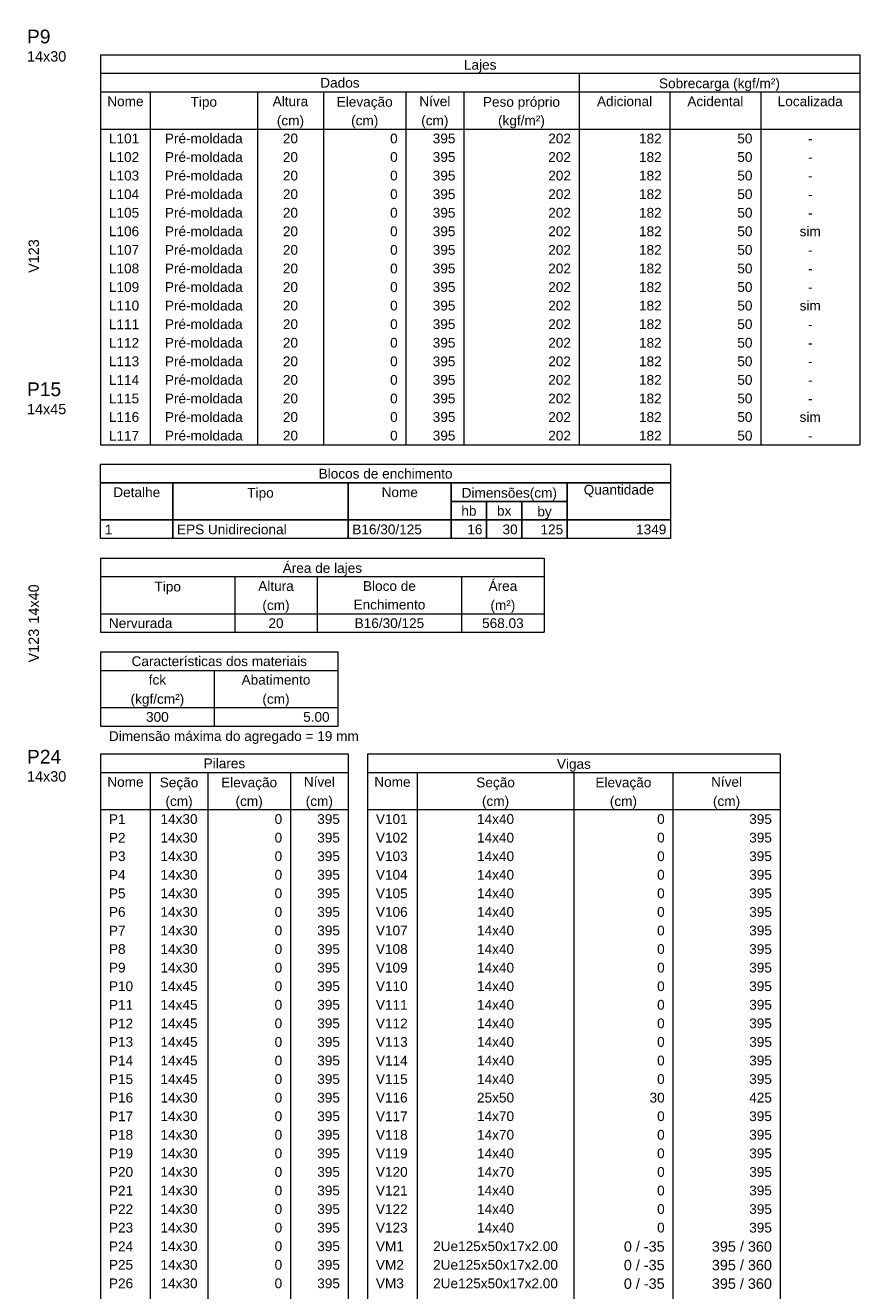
# Model space of a CAD drawing. Header units: millimetres. Extents: x 10906 to 25863, y 1966 to 4861.
# Tile 96 of 163: x 11502 to 11519, y 2954 to 2980. Entities that reach past the tile are written whole.
import ezdxf

# ---------------------------------------------------------------- set-up
doc = ezdxf.new("R2010")
doc.units = ezdxf.units.MM
doc.layers.add('FO-Textos das vigas', color=7, linetype='Continuous', lineweight=5)
doc.layers.add('FO-Textos dos pilares', color=7, linetype='Continuous', lineweight=5)
doc.styles.add('Arial', font='arial.ttf')

msp = doc.modelspace()

# ---------------------------------------------------------------- linework, layer by layer
at = {"layer": 'FO-Textos das vigas'}
for p, q in [((11503.4103, 2979.2118), (11518.99878, 2979.2118)), ((11503.4103, 2979.2118), (11503.4103, 2978.83056)), ((11518.99878, 2979.2118), (11518.99878, 2978.83056)), ((11503.4103, 2978.83056), (11518.99878, 2978.83056)), ((11503.4103, 2978.83056), (11518.99878, 2978.83056)), ((11503.4103, 2978.83056), (11503.4103, 2971.20576)), ((11513.23782, 2978.83056), (11513.23782, 2978.44932)), ((11518.99878, 2978.83056), (11518.99878, 2971.20576)), ((11503.4103, 2978.44932), (11518.99878, 2978.44932)), ((11504.42694, 2978.44932), (11504.42694, 2971.20576)), ((11506.62966, 2978.44932), (11506.62966, 2971.20576)), ((11507.98518, 2978.44932), (11507.98518, 2971.20576)), ((11509.67958, 2978.44932), (11509.67958, 2971.20576)), ((11510.86566, 2978.44932), (11510.86566, 2971.20576)), ((11513.23782, 2978.44932), (11513.23782, 2971.20576)), ((11515.10166, 2978.44932), (11515.10166, 2971.20576)), ((11516.9655, 2978.44932), (11516.9655, 2971.20576)), ((11503.4103, 2977.68684), (11518.99878, 2977.68684)), ((11503.4103, 2971.20576), (11518.99878, 2971.20576)), ((11503.4103, 2968.8808), (11512.5177, 2968.8808)), ((11503.4103, 2968.8808), (11503.4103, 2967.35584)), ((11512.5177, 2968.8808), (11512.5177, 2967.35584)), ((11503.4103, 2968.49956), (11512.5177, 2968.49956)), ((11506.1637, 2968.49956), (11506.1637, 2967.35584)), ((11507.8581, 2968.49956), (11507.8581, 2967.35584)), ((11510.8233, 2968.49956), (11510.8233, 2967.35584)), ((11503.4103, 2967.73708), (11512.5177, 2967.73708)), ((11503.4103, 2967.35584), (11512.5177, 2967.35584)), ((11503.4103, 2966.95584), (11508.2817, 2966.95584)), ((11503.4103, 2966.95584), (11503.4103, 2966.5746)), ((11508.2817, 2966.95584), (11508.2817, 2966.5746)), ((11503.4103, 2966.5746), (11508.2817, 2966.5746)), ((11503.4103, 2966.5746), (11503.4103, 2965.43088)), ((11505.7401, 2966.5746), (11505.7401, 2965.43088)), ((11508.2817, 2966.5746), (11508.2817, 2965.43088)), ((11503.4103, 2965.81212), (11508.2817, 2965.81212)), ((11503.4103, 2965.43088), (11508.2817, 2965.43088)), ((11503.4103, 2965.43088), (11508.2817, 2965.43088)), ((11508.8935, 2964.85932), (11517.3655, 2964.85932)), ((11508.8935, 2964.85932), (11508.8935, 2946.17856)), ((11517.3655, 2964.85932), (11517.3655, 2946.17856)), ((11508.8935, 2964.47808), (11517.3655, 2964.47808)), ((11509.91014, 2964.47808), (11509.91014, 2946.17856)), ((11513.1295, 2964.47808), (11513.1295, 2946.17856)), ((11515.16278, 2964.47808), (11515.16278, 2946.17856)), ((11508.8935, 2963.7156), (11517.3655, 2963.7156))]:
    msp.add_line(p, q, dxfattribs=at)
for points in [[(11503.4103, 2970.42452), (11503.4103, 2970.80576), (11515.1121, 2970.80576), (11515.1121, 2970.42452), (11503.4103, 2970.42452)], [(11503.4103, 2969.66204), (11503.4103, 2970.42452), (11504.8929, 2970.42452), (11504.8929, 2969.66204), (11503.4103, 2969.66204)], [(11504.8929, 2969.66204), (11504.8929, 2970.42452), (11508.4935, 2970.42452), (11508.4935, 2969.66204), (11504.8929, 2969.66204)], [(11508.4935, 2969.66204), (11508.4935, 2970.42452), (11510.6115, 2970.42452), (11510.6115, 2969.66204), (11508.4935, 2969.66204)], [(11510.6115, 2970.04328), (11510.6115, 2970.42452), (11512.9941, 2970.42452), (11512.9941, 2970.04328), (11510.6115, 2970.04328)], [(11512.9941, 2969.66204), (11512.9941, 2970.42452), (11515.1121, 2970.42452), (11515.1121, 2969.66204), (11512.9941, 2969.66204)], [(11510.6115, 2969.66204), (11510.6115, 2970.04328), (11511.3351, 2970.04328), (11511.3351, 2969.66204), (11510.6115, 2969.66204)], [(11511.3351, 2969.66204), (11511.3351, 2970.04328), (11512.0587, 2970.04328), (11512.0587, 2969.66204), (11511.3351, 2969.66204)], [(11512.0587, 2969.66204), (11512.0587, 2970.04328), (11512.9941, 2970.04328), (11512.9941, 2969.66204), (11512.0587, 2969.66204)], [(11503.4103, 2969.2808), (11503.4103, 2969.66204), (11504.8929, 2969.66204), (11504.8929, 2969.2808), (11503.4103, 2969.2808)], [(11504.8929, 2969.2808), (11504.8929, 2969.66204), (11508.4935, 2969.66204), (11508.4935, 2969.2808), (11504.8929, 2969.2808)], [(11508.4935, 2969.2808), (11508.4935, 2969.66204), (11510.6115, 2969.66204), (11510.6115, 2969.2808), (11508.4935, 2969.2808)], [(11510.6115, 2969.2808), (11510.6115, 2969.66204), (11511.3351, 2969.66204), (11511.3351, 2969.2808), (11510.6115, 2969.2808)], [(11511.3351, 2969.2808), (11511.3351, 2969.66204), (11512.0587, 2969.66204), (11512.0587, 2969.2808), (11511.3351, 2969.2808)], [(11512.0587, 2969.2808), (11512.0587, 2969.66204), (11512.9941, 2969.66204), (11512.9941, 2969.2808), (11512.0587, 2969.2808)], [(11512.9941, 2969.2808), (11512.9941, 2969.66204), (11515.1121, 2969.66204), (11515.1121, 2969.2808), (11512.9941, 2969.2808)]]:
    msp.add_lwpolyline(points, close=True, dxfattribs=at)
at = {"layer": 'FO-Textos dos pilares'}
for p, q in [((11503.4103, 2964.85932), (11508.4935, 2964.85932)), ((11503.4103, 2964.85932), (11503.4103, 2943.50988)), ((11508.4935, 2964.85932), (11508.4935, 2943.50988)), ((11503.4103, 2964.47808), (11508.4935, 2964.47808)), ((11504.42694, 2964.47808), (11504.42694, 2943.50988)), ((11505.61302, 2964.47808), (11505.61302, 2943.50988)), ((11507.30742, 2964.47808), (11507.30742, 2943.50988)), ((11503.4103, 2963.7156), (11508.4935, 2963.7156))]:
    msp.add_line(p, q, dxfattribs=at)

# ---------------------------------------------------------------- texts
at = {"layer": 'FO-Textos das vigas', "linetype": 'Continuous', "line_spacing_factor": 0.798, "style": 'Arial'}
for s, insert, char_height, width, attachment_point in [('Lajes', (11511.2048, 2978.84536), 0.2, 1.4084172, 8), ('Dados', (11508.32406, 2978.53404), 0.2, 1.7044723, 8), ('Sobrecarga (kgf/m²)', (11516.1188, 2978.46436), 0.2, 5.239887, 8), ('Nome', (11503.91862, 2978.1528), 0.2, 1.5722535, 8), ('Tipo', (11505.5288, 2978.08336), 0.2, 1.146854, 8), ('Altura', (11507.30742, 2978.1528), 0.2, 1.540636, 8), ('Elevação', (11508.8328, 2978.08336), 0.2, 2.4288012, 8), ('Nível', (11510.27262, 2978.1528), 0.2, 1.3451822, 8), ('Peso próprio', (11512.0518, 2978.08336), 0.2, 3.3428352, 8), ('Adicional', (11514.16974, 2978.1528), 0.2, 2.3971836, 8), ('Acidental', (11516.03358, 2978.1528), 0.2, 2.4288012, 8), ('Localizada', (11517.98214, 2978.1528), 0.2, 2.8225831, 8), ('(cm)', (11507.3078, 2977.70136), 0.2, 1.1784716, 8), ('(cm)', (11508.8328, 2977.70136), 0.2, 1.1784716, 8), ('(cm)', (11510.2728, 2977.70136), 0.2, 1.1784716, 8), ('(kgf/m²)', (11512.0518, 2977.70136), 0.2, 2.0292706, 8), ('L101', (11503.57974, 2977.39032), 0.2, 1.3106903, 7), ('Pré-moldada', (11505.5283, 2977.39032), 0.2, 3.3744527, 8), ('20', (11507.30742, 2977.39032), 0.2, 0.6553452, 8), ('0', (11509.51014, 2977.39032), 0.2, 0.3276726, 9), ('395', (11510.69622, 2977.39032), 0.2, 0.9830177, 9), ('202', (11513.06838, 2977.39032), 0.2, 0.9830177, 9), ('182', (11514.93222, 2977.39032), 0.2, 0.9830177, 9), ('50', (11516.79606, 2977.39032), 0.2, 0.6553452, 9), ('Pré-moldada', (11505.5283, 2977.00908), 0.2, 3.3744527, 8), ('-', (11517.98214, 2977.39032), 0.2, 0.1954538, 8), ('L102', (11503.57974, 2977.00908), 0.2, 1.3106903, 7), ('20', (11507.30742, 2977.00908), 0.2, 0.6553452, 8), ('0', (11509.51014, 2977.00908), 0.2, 0.3276726, 9), ('395', (11510.69622, 2977.00908), 0.2, 0.9830177, 9), ('202', (11513.06838, 2977.00908), 0.2, 0.9830177, 9), ('182', (11514.93222, 2977.00908), 0.2, 0.9830177, 9), ('50', (11516.79606, 2977.00908), 0.2, 0.6553452, 9), ('-', (11517.98214, 2977.00908), 0.2, 0.1954538, 8), ('L103', (11503.57974, 2976.62784), 0.2, 1.3106903, 7), ('Pré-moldada', (11505.5283, 2976.62784), 0.2, 3.3744527, 8), ('20', (11507.30742, 2976.62784), 0.2, 0.6553452, 8), ('0', (11509.51014, 2976.62784), 0.2, 0.3276726, 9), ('395', (11510.69622, 2976.62784), 0.2, 0.9830177, 9), ('202', (11513.06838, 2976.62784), 0.2, 0.9830177, 9), ('182', (11514.93222, 2976.62784), 0.2, 0.9830177, 9), ('50', (11516.79606, 2976.62784), 0.2, 0.6553452, 9), ('Pré-moldada', (11505.5283, 2976.2466), 0.2, 3.3744527, 8), ('-', (11517.98214, 2976.62784), 0.2, 0.1954538, 8), ('L104', (11503.57974, 2976.2466), 0.2, 1.3106903, 7), ('20', (11507.30742, 2976.2466), 0.2, 0.6553452, 8), ('0', (11509.51014, 2976.2466), 0.2, 0.3276726, 9), ('395', (11510.69622, 2976.2466), 0.2, 0.9830177, 9), ('202', (11513.06838, 2976.2466), 0.2, 0.9830177, 9), ('182', (11514.93222, 2976.2466), 0.2, 0.9830177, 9), ('50', (11516.79606, 2976.2466), 0.2, 0.6553452, 9), ('-', (11517.98214, 2976.2466), 0.2, 0.1954538, 8), ('L105', (11503.57974, 2975.86536), 0.2, 1.3106903, 7), ('Pré-moldada', (11505.5283, 2975.86536), 0.2, 3.3744527, 8), ('20', (11507.30742, 2975.86536), 0.2, 0.6553452, 8), ('0', (11509.51014, 2975.86536), 0.2, 0.3276726, 9), ('395', (11510.69622, 2975.86536), 0.2, 0.9830177, 9), ('202', (11513.06838, 2975.86536), 0.2, 0.9830177, 9), ('182', (11514.93222, 2975.86536), 0.2, 0.9830177, 9), ('50', (11516.79606, 2975.86536), 0.2, 0.6553452, 9), ('-', (11517.98214, 2975.86536), 0.2, 0.1954538, 8), ('L106', (11503.57974, 2975.48412), 0.2, 1.3106903, 7), ('Pré-moldada', (11505.5283, 2975.48412), 0.2, 3.3744527, 8), ('20', (11507.30742, 2975.48412), 0.2, 0.6553452, 8), ('0', (11509.51014, 2975.48412), 0.2, 0.3276726, 9), ('395', (11510.69622, 2975.48412), 0.2, 0.9830177, 9), ('202', (11513.06838, 2975.48412), 0.2, 0.9830177, 9), ('182', (11514.93222, 2975.48412), 0.2, 0.9830177, 9), ('50', (11516.79606, 2975.48412), 0.2, 0.6553452, 9), ('sim', (11517.98214, 2975.48412), 0.2, 0.9197827, 8), ('L107', (11503.57974, 2975.10288), 0.2, 1.3106903, 7), ('Pré-moldada', (11505.5283, 2975.10288), 0.2, 3.3744527, 8), ('20', (11507.30742, 2975.10288), 0.2, 0.6553452, 8), ('0', (11509.51014, 2975.10288), 0.2, 0.3276726, 9), ('395', (11510.69622, 2975.10288), 0.2, 0.9830177, 9), ('202', (11513.06838, 2975.10288), 0.2, 0.9830177, 9), ('182', (11514.93222, 2975.10288), 0.2, 0.9830177, 9), ('50', (11516.79606, 2975.10288), 0.2, 0.6553452, 9), ('-', (11517.98214, 2975.10288), 0.2, 0.1954538, 8), ('L108', (11503.57974, 2974.72164), 0.2, 1.3106903, 7), ('Pré-moldada', (11505.5283, 2974.72164), 0.2, 3.3744527, 8), ('20', (11507.30742, 2974.72164), 0.2, 0.6553452, 8), ('0', (11509.51014, 2974.72164), 0.2, 0.3276726, 9), ('395', (11510.69622, 2974.72164), 0.2, 0.9830177, 9), ('202', (11513.06838, 2974.72164), 0.2, 0.9830177, 9), ('182', (11514.93222, 2974.72164), 0.2, 0.9830177, 9), ('50', (11516.79606, 2974.72164), 0.2, 0.6553452, 9), ('-', (11517.98214, 2974.72164), 0.2, 0.1954538, 8), ('L109', (11503.57974, 2974.3404), 0.2, 1.3106903, 7), ('Pré-moldada', (11505.5283, 2974.3404), 0.2, 3.3744527, 8), ('20', (11507.30742, 2974.3404), 0.2, 0.6553452, 8), ('0', (11509.51014, 2974.3404), 0.2, 0.3276726, 9), ('395', (11510.69622, 2974.3404), 0.2, 0.9830177, 9), ('202', (11513.06838, 2974.3404), 0.2, 0.9830177, 9), ('182', (11514.93222, 2974.3404), 0.2, 0.9830177, 9), ('50', (11516.79606, 2974.3404), 0.2, 0.6553452, 9), ('-', (11517.98214, 2974.3404), 0.2, 0.1954538, 8), ('L110', (11503.57974, 2973.95916), 0.2, 1.3106903, 7), ('Pré-moldada', (11505.5283, 2973.95916), 0.2, 3.3744527, 8), ('20', (11507.30742, 2973.95916), 0.2, 0.6553452, 8), ('0', (11509.51014, 2973.95916), 0.2, 0.3276726, 9), ('395', (11510.69622, 2973.95916), 0.2, 0.9830177, 9), ('202', (11513.06838, 2973.95916), 0.2, 0.9830177, 9), ('182', (11514.93222, 2973.95916), 0.2, 0.9830177, 9), ('50', (11516.79606, 2973.95916), 0.2, 0.6553452, 9), ('sim', (11517.98214, 2973.95916), 0.2, 0.9197827, 8), ('L111', (11503.57974, 2973.57792), 0.2, 1.3106903, 7), ('Pré-moldada', (11505.5283, 2973.57792), 0.2, 3.3744527, 8), ('20', (11507.30742, 2973.57792), 0.2, 0.6553452, 8), ('0', (11509.51014, 2973.57792), 0.2, 0.3276726, 9), ('395', (11510.69622, 2973.57792), 0.2, 0.9830177, 9), ('202', (11513.06838, 2973.57792), 0.2, 0.9830177, 9), ('182', (11514.93222, 2973.57792), 0.2, 0.9830177, 9), ('50', (11516.79606, 2973.57792), 0.2, 0.6553452, 9), ('-', (11517.98214, 2973.57792), 0.2, 0.1954538, 8), ('L112', (11503.57974, 2973.19668), 0.2, 1.3106903, 7), ('Pré-moldada', (11505.5283, 2973.19668), 0.2, 3.3744527, 8), ('20', (11507.30742, 2973.19668), 0.2, 0.6553452, 8), ('0', (11509.51014, 2973.19668), 0.2, 0.3276726, 9), ('395', (11510.69622, 2973.19668), 0.2, 0.9830177, 9), ('202', (11513.06838, 2973.19668), 0.2, 0.9830177, 9), ('182', (11514.93222, 2973.19668), 0.2, 0.9830177, 9), ('50', (11516.79606, 2973.19668), 0.2, 0.6553452, 9), ('-', (11517.98214, 2973.19668), 0.2, 0.1954538, 8), ('L113', (11503.57974, 2972.81544), 0.2, 1.3106903, 7), ('Pré-moldada', (11505.5283, 2972.81544), 0.2, 3.3744527, 8), ('20', (11507.30742, 2972.81544), 0.2, 0.6553452, 8), ('0', (11509.51014, 2972.81544), 0.2, 0.3276726, 9), ('395', (11510.69622, 2972.81544), 0.2, 0.9830177, 9), ('202', (11513.06838, 2972.81544), 0.2, 0.9830177, 9), ('182', (11514.93222, 2972.81544), 0.2, 0.9830177, 9), ('50', (11516.79606, 2972.81544), 0.2, 0.6553452, 9), ('-', (11517.98214, 2972.81544), 0.2, 0.1954538, 8), ('L114', (11503.57974, 2972.4342), 0.2, 1.3106903, 7), ('Pré-moldada', (11505.5283, 2972.4342), 0.2, 3.3744527, 8), ('20', (11507.30742, 2972.4342), 0.2, 0.6553452, 8), ('0', (11509.51014, 2972.4342), 0.2, 0.3276726, 9), ('395', (11510.69622, 2972.4342), 0.2, 0.9830177, 9), ('202', (11513.06838, 2972.4342), 0.2, 0.9830177, 9), ('182', (11514.93222, 2972.4342), 0.2, 0.9830177, 9), ('50', (11516.79606, 2972.4342), 0.2, 0.6553452, 9), ('-', (11517.98214, 2972.4342), 0.2, 0.1954538, 8), ('L115', (11503.57974, 2972.05296), 0.2, 1.3106903, 7), ('Pré-moldada', (11505.5283, 2972.05296), 0.2, 3.3744527, 8), ('20', (11507.30742, 2972.05296), 0.2, 0.6553452, 8), ('0', (11509.51014, 2972.05296), 0.2, 0.3276726, 9), ('395', (11510.69622, 2972.05296), 0.2, 0.9830177, 9), ('202', (11513.06838, 2972.05296), 0.2, 0.9830177, 9), ('182', (11514.93222, 2972.05296), 0.2, 0.9830177, 9), ('50', (11516.79606, 2972.05296), 0.2, 0.6553452, 9), ('-', (11517.98214, 2972.05296), 0.2, 0.1954538, 8), ('L116', (11503.57974, 2971.67172), 0.2, 1.3106903, 7), ('Pré-moldada', (11505.5283, 2971.67172), 0.2, 3.3744527, 8), ('20', (11507.30742, 2971.67172), 0.2, 0.6553452, 8), ('0', (11509.51014, 2971.67172), 0.2, 0.3276726, 9), ('395', (11510.69622, 2971.67172), 0.2, 0.9830177, 9), ('202', (11513.06838, 2971.67172), 0.2, 0.9830177, 9), ('182', (11514.93222, 2971.67172), 0.2, 0.9830177, 9), ('50', (11516.79606, 2971.67172), 0.2, 0.6553452, 9), ('sim', (11517.98214, 2971.67172), 0.2, 0.9197827, 8), ('Pré-moldada', (11505.5283, 2971.29048), 0.2, 3.3744527, 8), ('L117', (11503.57974, 2971.29048), 0.2, 1.3106903, 7), ('20', (11507.30742, 2971.29048), 0.2, 0.6553452, 8), ('0', (11509.51014, 2971.29048), 0.2, 0.3276726, 9), ('395', (11510.69622, 2971.29048), 0.2, 0.9830177, 9), ('202', (11513.06838, 2971.29048), 0.2, 0.9830177, 9), ('182', (11514.93222, 2971.29048), 0.2, 0.9830177, 9), ('50', (11516.79606, 2971.29048), 0.2, 0.6553452, 9), ('-', (11517.98214, 2971.29048), 0.2, 0.1954538, 8), ('Blocos de enchimento', (11509.2612, 2970.50924), 0.2, 5.8374664, 8), ('Detalhe', (11504.1516, 2970.128), 0.2, 2.0448948, 8), ('Tipo', (11506.69292, 2970.05856), 0.2, 1.1541098, 8), ('Nome', (11509.5525, 2970.128), 0.2, 1.5825556, 8), ('Dimensões(cm)', (11511.80292, 2970.05856), 0.2, 4.1535205, 8), ('Quantidade', (11514.0531, 2970.128), 0.2, 3.0677767, 8), ('hb', (11510.9733, 2969.74676), 0.2, 0.6599051, 8), ('bx', (11511.6969, 2969.74676), 0.2, 0.6265912, 8), ('by', (11512.52592, 2969.67656), 0.2, 0.6265912, 8), ('1', (11503.49502, 2969.36552), 0.2, 0.3299526, 7), ('EPS Unidirecional', (11504.97762, 2969.36552), 0.2, 4.7815602, 7), ('B16/30/125', (11508.57822, 2969.36552), 0.2, 3.0350422, 7), ('16', (11511.25038, 2969.36552), 0.2, 0.6599051, 9), ('30', (11511.97398, 2969.36552), 0.2, 0.6599051, 9), ('125', (11512.90938, 2969.36552), 0.2, 0.9898577, 9), ('1349', (11515.02738, 2969.36552), 0.2, 1.3198103, 9), ('Área de lajes', (11507.9638, 2968.5144), 0.2, 3.4405621, 8), ('Altura', (11507.0109, 2968.20304), 0.2, 1.540636, 8), ('Bloco de', (11509.3407, 2968.20304), 0.2, 2.2965824, 8), ('Área', (11511.6705, 2968.20304), 0.2, 1.2445809, 8), ('Tipo', (11504.7868, 2968.1334), 0.2, 1.146854, 8), ('(cm)', (11507.0108, 2967.7524), 0.2, 1.1784716, 8), ('Enchimento', (11509.3407, 2967.8218), 0.2, 3.1157639, 8), ('(m²)', (11511.6708, 2967.7524), 0.2, 1.0778703, 8), ('Nervurada', (11503.57974, 2967.44056), 0.2, 3.3744527, 7), ('20', (11507.0109, 2967.44056), 0.2, 0.6553452, 8), ('B16/30/125', (11509.3407, 2967.44056), 0.2, 3.0151626, 8), ('568.03', (11511.6705, 2967.44056), 0.2, 1.8021992, 8), ('Características dos materiais', (11505.846, 2966.65932), 0.2, 7.6083274, 8), ('fck', (11504.5752, 2966.27808), 0.2, 0.7559464, 8), ('Abatimento', (11507.0109, 2966.27808), 0.2, 2.9835451, 8), ('(kgf/cm²)', (11504.5748, 2965.8274), 0.2, 2.3253256, 8), ('(cm)', (11507.0108, 2965.8274), 0.2, 1.1784716, 8), ('300', (11504.5752, 2965.5156), 0.2, 0.9830177, 8), ('5.00', (11508.11226, 2965.5156), 0.2, 1.146854, 9), ('Dimensão máxima do agregado = 19 mm', (11503.5798, 2965.0644), 0.2, 10.8275668, 7), ('Vigas', (11513.129, 2964.49312), 0.2, 1.4774009, 8), ('Nome', (11509.40182, 2964.18156), 0.2, 1.5722535, 8), ('Seção', (11511.52, 2964.11212), 0.2, 1.6728548, 8), ('Elevação', (11514.146, 2964.11212), 0.2, 2.4288012, 8), ('Nível', (11516.26414, 2964.18156), 0.2, 1.3451822, 8), ('(cm)', (11511.52, 2963.73012), 0.2, 1.1784716, 8), ('(cm)', (11514.146, 2963.73012), 0.2, 1.1784716, 8), ('(cm)', (11516.264, 2963.73012), 0.2, 1.1784716, 8), ('V101', (11509.06294, 2963.41908), 0.2, 1.3767997, 7), ('14x40', (11511.51982, 2963.41908), 0.2, 1.6009967, 8), ('0', (11514.99334, 2963.41908), 0.2, 0.3276726, 9), ('395', (11517.19606, 2963.41908), 0.2, 0.9830177, 9), ('V102', (11509.06294, 2963.03784), 0.2, 1.3767997, 7), ('14x40', (11511.51982, 2963.03784), 0.2, 1.6009967, 8), ('0', (11514.99334, 2963.03784), 0.2, 0.3276726, 9), ('395', (11517.19606, 2963.03784), 0.2, 0.9830177, 9), ('V103', (11509.06294, 2962.6566), 0.2, 1.3767997, 7), ('14x40', (11511.51982, 2962.6566), 0.2, 1.6009967, 8), ('0', (11514.99334, 2962.6566), 0.2, 0.3276726, 9), ('395', (11517.19606, 2962.6566), 0.2, 0.9830177, 9), ('V104', (11509.06294, 2962.27536), 0.2, 1.3767997, 7), ('14x40', (11511.51982, 2962.27536), 0.2, 1.6009967, 8), ('0', (11514.99334, 2962.27536), 0.2, 0.3276726, 9), ('395', (11517.19606, 2962.27536), 0.2, 0.9830177, 9), ('V105', (11509.06294, 2961.89412), 0.2, 1.3767997, 7), ('14x40', (11511.51982, 2961.89412), 0.2, 1.6009967, 8), ('0', (11514.99334, 2961.89412), 0.2, 0.3276726, 9), ('395', (11517.19606, 2961.89412), 0.2, 0.9830177, 9), ('V106', (11509.06294, 2961.51288), 0.2, 1.3767997, 7), ('14x40', (11511.51982, 2961.51288), 0.2, 1.6009967, 8), ('0', (11514.99334, 2961.51288), 0.2, 0.3276726, 9), ('395', (11517.19606, 2961.51288), 0.2, 0.9830177, 9), ('V107', (11509.06294, 2961.13164), 0.2, 1.3767997, 7), ('14x40', (11511.51982, 2961.13164), 0.2, 1.6009967, 8), ('0', (11514.99334, 2961.13164), 0.2, 0.3276726, 9), ('395', (11517.19606, 2961.13164), 0.2, 0.9830177, 9), ('V108', (11509.06294, 2960.7504), 0.2, 1.3767997, 7), ('14x40', (11511.51982, 2960.7504), 0.2, 1.6009967, 8), ('0', (11514.99334, 2960.7504), 0.2, 0.3276726, 9), ('395', (11517.19606, 2960.7504), 0.2, 0.9830177, 9), ('V109', (11509.06294, 2960.36916), 0.2, 1.3767997, 7), ('14x40', (11511.51982, 2960.36916), 0.2, 1.6009967, 8), ('0', (11514.99334, 2960.36916), 0.2, 0.3276726, 9), ('395', (11517.19606, 2960.36916), 0.2, 0.9830177, 9), ('V110', (11509.06294, 2959.98792), 0.2, 1.3767997, 7), ('14x40', (11511.51982, 2959.98792), 0.2, 1.6009967, 8), ('0', (11514.99334, 2959.98792), 0.2, 0.3276726, 9), ('395', (11517.19606, 2959.98792), 0.2, 0.9830177, 9), ('V111', (11509.06294, 2959.60668), 0.2, 1.3767997, 7), ('14x40', (11511.51982, 2959.60668), 0.2, 1.6009967, 8), ('0', (11514.99334, 2959.60668), 0.2, 0.3276726, 9), ('395', (11517.19606, 2959.60668), 0.2, 0.9830177, 9), ('V112', (11509.06294, 2959.22544), 0.2, 1.3767997, 7), ('14x40', (11511.51982, 2959.22544), 0.2, 1.6009967, 8), ('0', (11514.99334, 2959.22544), 0.2, 0.3276726, 9), ('395', (11517.19606, 2959.22544), 0.2, 0.9830177, 9), ('V113', (11509.06294, 2958.8442), 0.2, 1.3767997, 7), ('14x40', (11511.51982, 2958.8442), 0.2, 1.6009967, 8), ('0', (11514.99334, 2958.8442), 0.2, 0.3276726, 9), ('395', (11517.19606, 2958.8442), 0.2, 0.9830177, 9), ('V114', (11509.06294, 2958.46296), 0.2, 1.3767997, 7), ('14x40', (11511.51982, 2958.46296), 0.2, 1.6009967, 8), ('0', (11514.99334, 2958.46296), 0.2, 0.3276726, 9), ('395', (11517.19606, 2958.46296), 0.2, 0.9830177, 9), ('V115', (11509.06294, 2958.08172), 0.2, 1.3767997, 7), ('14x40', (11511.51982, 2958.08172), 0.2, 1.6009967, 8), ('0', (11514.99334, 2958.08172), 0.2, 0.3276726, 9), ('395', (11517.19606, 2958.08172), 0.2, 0.9830177, 9), ('V116', (11509.06294, 2957.70048), 0.2, 1.3767997, 7), ('25x50', (11511.51982, 2957.70048), 0.2, 1.6009967, 8), ('30', (11514.99334, 2957.70048), 0.2, 0.6553452, 9), ('425', (11517.19606, 2957.70048), 0.2, 0.9830177, 9), ('V117', (11509.06294, 2957.31924), 0.2, 1.3767997, 7), ('14x70', (11511.51982, 2957.31924), 0.2, 1.6009967, 8), ('0', (11514.99334, 2957.31924), 0.2, 0.3276726, 9), ('395', (11517.19606, 2957.31924), 0.2, 0.9830177, 9), ('V118', (11509.06294, 2956.938), 0.2, 1.3767997, 7), ('14x70', (11511.51982, 2956.938), 0.2, 1.6009967, 8), ('0', (11514.99334, 2956.938), 0.2, 0.3276726, 9), ('395', (11517.19606, 2956.938), 0.2, 0.9830177, 9), ('V119', (11509.06294, 2956.55676), 0.2, 1.3767997, 7), ('14x40', (11511.51982, 2956.55676), 0.2, 1.6009967, 8), ('0', (11514.99334, 2956.55676), 0.2, 0.3276726, 9), ('395', (11517.19606, 2956.55676), 0.2, 0.9830177, 9), ('V120', (11509.06294, 2956.17552), 0.2, 1.3767997, 7), ('14x70', (11511.51982, 2956.17552), 0.2, 1.6009967, 8), ('0', (11514.99334, 2956.17552), 0.2, 0.3276726, 9), ('395', (11517.19606, 2956.17552), 0.2, 0.9830177, 9), ('V121', (11509.06294, 2955.79428), 0.2, 1.3767997, 7), ('14x40', (11511.51982, 2955.79428), 0.2, 1.6009967, 8), ('0', (11514.99334, 2955.79428), 0.2, 0.3276726, 9), ('395', (11517.19606, 2955.79428), 0.2, 0.9830177, 9), ('V122', (11509.06294, 2955.41304), 0.2, 1.3767997, 7), ('14x40', (11511.51982, 2955.41304), 0.2, 1.6009967, 8), ('0', (11514.99334, 2955.41304), 0.2, 0.3276726, 9), ('395', (11517.19606, 2955.41304), 0.2, 0.9830177, 9), ('V123', (11509.06294, 2955.0318), 0.2, 1.3767997, 7), ('14x40', (11511.51982, 2955.0318), 0.2, 1.6009967, 8), ('0', (11514.99334, 2955.0318), 0.2, 0.3276726, 9), ('395', (11517.19606, 2955.0318), 0.2, 0.9830177, 9), ('VM1', (11509.06294, 2954.65056), 0.2, 1.2129634, 7), ('2Ue125x50x17x2.00', (11511.51982, 2954.65056), 0.2, 5.392226, 8), ('0 / -35', (11514.99334, 2954.63851), 0.2118, 1.6831161, 9), ('395 / 360', (11517.19606, 2954.6385), 0.2118, 2.4768748, 9), ('VM2', (11509.06294, 2954.26932), 0.2, 1.2129634, 7), ('2Ue125x50x17x2.00', (11511.51982, 2954.26932), 0.2, 5.392226, 8), ('0 / -35', (11514.99334, 2954.25727), 0.2118, 1.6831161, 9), ('395 / 360', (11517.19606, 2954.25726), 0.2118, 2.4768748, 9), ('VM3', (11509.06294, 2953.88808), 0.2, 1.2129634, 7), ('2Ue125x50x17x2.00', (11511.51982, 2953.88808), 0.2, 5.392226, 8), ('0 / -35', (11514.99334, 2953.87603), 0.2118, 1.6831161, 9), ('395 / 360', (11517.19606, 2953.87602), 0.2118, 2.4768748, 9)]:
    msp.add_mtext(s, dxfattribs=dict(at, insert=insert, char_height=char_height, width=width, attachment_point=attachment_point))
at = {"layer": 'FO-Textos das vigas', "linetype": 'Continuous', "char_height": 0.2118, "rotation": 90, "line_spacing_factor": 0.798, "style": 'Arial'}
for s, insert, width, attachment_point in [('V123', (11502.14424, 2975.07891), 1.3767997, 8), ('14x40', (11502.14424, 2967.53414), 1.6009967, 7), ('V123', (11502.14424, 2967.42824), 1.3767997, 9)]:
    msp.add_mtext(s, dxfattribs=dict(at, insert=insert, width=width, attachment_point=attachment_point))
at = {"layer": 'FO-Textos dos pilares', "linetype": 'Continuous', "line_spacing_factor": 0.798, "style": 'Arial'}
for s, insert, char_height, width, attachment_point in [('P9', (11501.89714, 2979.44016), 0.2824, 0.970232, 7), ('14x30', (11501.89714, 2979.06951), 0.2118, 1.6009967, 7), ('P15', (11501.89714, 2972.20016), 0.2824, 1.4108951, 7), ('14x45', (11501.89714, 2971.82951), 0.2118, 1.6009967, 7), ('P24', (11501.89714, 2964.66016), 0.2824, 1.4108951, 7), ('Pilares', (11505.9519, 2964.5628), 0.2, 1.8050735, 8), ('14x30', (11501.89714, 2964.28951), 0.2118, 1.6009967, 7), ('Nome', (11503.91862, 2964.18156), 0.2, 1.5722535, 8), ('Seção', (11505.0198, 2964.11136), 0.2, 1.6728548, 8), ('Elevação', (11506.4598, 2964.11136), 0.2, 2.4288012, 8), ('Nível', (11507.90046, 2964.18156), 0.2, 1.3451822, 8), ('(cm)', (11505.0198, 2963.73036), 0.2, 1.1784716, 8), ('(cm)', (11506.4598, 2963.73036), 0.2, 1.1784716, 8), ('(cm)', (11507.9008, 2963.73036), 0.2, 1.1784716, 8), ('P1', (11503.57974, 2963.41908), 0.2, 0.7214545, 7), ('14x30', (11505.01998, 2963.41908), 0.2, 1.6009967, 8), ('0', (11507.13798, 2963.41908), 0.2, 0.3276726, 9), ('395', (11508.32406, 2963.41908), 0.2, 0.9830177, 9), ('P2', (11503.57974, 2963.03784), 0.2, 0.7214545, 7), ('14x30', (11505.01998, 2963.03784), 0.2, 1.6009967, 8), ('0', (11507.13798, 2963.03784), 0.2, 0.3276726, 9), ('395', (11508.32406, 2963.03784), 0.2, 0.9830177, 9), ('P3', (11503.57974, 2962.6566), 0.2, 0.7214545, 7), ('14x30', (11505.01998, 2962.6566), 0.2, 1.6009967, 8), ('0', (11507.13798, 2962.6566), 0.2, 0.3276726, 9), ('395', (11508.32406, 2962.6566), 0.2, 0.9830177, 9), ('P4', (11503.57974, 2962.27536), 0.2, 0.7214545, 7), ('14x30', (11505.01998, 2962.27536), 0.2, 1.6009967, 8), ('0', (11507.13798, 2962.27536), 0.2, 0.3276726, 9), ('395', (11508.32406, 2962.27536), 0.2, 0.9830177, 9), ('P5', (11503.57974, 2961.89412), 0.2, 0.7214545, 7), ('14x30', (11505.01998, 2961.89412), 0.2, 1.6009967, 8), ('0', (11507.13798, 2961.89412), 0.2, 0.3276726, 9), ('395', (11508.32406, 2961.89412), 0.2, 0.9830177, 9), ('P6', (11503.57974, 2961.51288), 0.2, 0.7214545, 7), ('14x30', (11505.01998, 2961.51288), 0.2, 1.6009967, 8), ('0', (11507.13798, 2961.51288), 0.2, 0.3276726, 9), ('395', (11508.32406, 2961.51288), 0.2, 0.9830177, 9), ('P7', (11503.57974, 2961.13164), 0.2, 0.7214545, 7), ('14x30', (11505.01998, 2961.13164), 0.2, 1.6009967, 8), ('0', (11507.13798, 2961.13164), 0.2, 0.3276726, 9), ('395', (11508.32406, 2961.13164), 0.2, 0.9830177, 9), ('P8', (11503.57974, 2960.7504), 0.2, 0.7214545, 7), ('14x30', (11505.01998, 2960.7504), 0.2, 1.6009967, 8), ('0', (11507.13798, 2960.7504), 0.2, 0.3276726, 9), ('395', (11508.32406, 2960.7504), 0.2, 0.9830177, 9), ('P9', (11503.57974, 2960.36916), 0.2, 0.7214545, 7), ('14x30', (11505.01998, 2960.36916), 0.2, 1.6009967, 8), ('0', (11507.13798, 2960.36916), 0.2, 0.3276726, 9), ('395', (11508.32406, 2960.36916), 0.2, 0.9830177, 9), ('P10', (11503.57974, 2959.98792), 0.2, 1.0491271, 7), ('14x45', (11505.01998, 2959.98792), 0.2, 1.6009967, 8), ('0', (11507.13798, 2959.98792), 0.2, 0.3276726, 9), ('395', (11508.32406, 2959.98792), 0.2, 0.9830177, 9), ('P11', (11503.57974, 2959.60668), 0.2, 1.0491271, 7), ('14x45', (11505.01998, 2959.60668), 0.2, 1.6009967, 8), ('0', (11507.13798, 2959.60668), 0.2, 0.3276726, 9), ('395', (11508.32406, 2959.60668), 0.2, 0.9830177, 9), ('P12', (11503.57974, 2959.22544), 0.2, 1.0491271, 7), ('14x45', (11505.01998, 2959.22544), 0.2, 1.6009967, 8), ('0', (11507.13798, 2959.22544), 0.2, 0.3276726, 9), ('395', (11508.32406, 2959.22544), 0.2, 0.9830177, 9), ('P13', (11503.57974, 2958.8442), 0.2, 1.0491271, 7), ('14x45', (11505.01998, 2958.8442), 0.2, 1.6009967, 8), ('0', (11507.13798, 2958.8442), 0.2, 0.3276726, 9), ('395', (11508.32406, 2958.8442), 0.2, 0.9830177, 9), ('P14', (11503.57974, 2958.46296), 0.2, 1.0491271, 7), ('14x45', (11505.01998, 2958.46296), 0.2, 1.6009967, 8), ('0', (11507.13798, 2958.46296), 0.2, 0.3276726, 9), ('395', (11508.32406, 2958.46296), 0.2, 0.9830177, 9), ('P15', (11503.57974, 2958.08172), 0.2, 1.0491271, 7), ('14x45', (11505.01998, 2958.08172), 0.2, 1.6009967, 8), ('0', (11507.13798, 2958.08172), 0.2, 0.3276726, 9), ('395', (11508.32406, 2958.08172), 0.2, 0.9830177, 9), ('P16', (11503.57974, 2957.70048), 0.2, 1.0491271, 7), ('14x30', (11505.01998, 2957.70048), 0.2, 1.6009967, 8), ('0', (11507.13798, 2957.70048), 0.2, 0.3276726, 9), ('395', (11508.32406, 2957.70048), 0.2, 0.9830177, 9), ('P17', (11503.57974, 2957.31924), 0.2, 1.0491271, 7), ('14x30', (11505.01998, 2957.31924), 0.2, 1.6009967, 8), ('0', (11507.13798, 2957.31924), 0.2, 0.3276726, 9), ('395', (11508.32406, 2957.31924), 0.2, 0.9830177, 9), ('P18', (11503.57974, 2956.938), 0.2, 1.0491271, 7), ('14x30', (11505.01998, 2956.938), 0.2, 1.6009967, 8), ('0', (11507.13798, 2956.938), 0.2, 0.3276726, 9), ('395', (11508.32406, 2956.938), 0.2, 0.9830177, 9), ('P19', (11503.57974, 2956.55676), 0.2, 1.0491271, 7), ('14x30', (11505.01998, 2956.55676), 0.2, 1.6009967, 8), ('0', (11507.13798, 2956.55676), 0.2, 0.3276726, 9), ('395', (11508.32406, 2956.55676), 0.2, 0.9830177, 9), ('P20', (11503.57974, 2956.17552), 0.2, 1.0491271, 7), ('14x30', (11505.01998, 2956.17552), 0.2, 1.6009967, 8), ('0', (11507.13798, 2956.17552), 0.2, 0.3276726, 9), ('395', (11508.32406, 2956.17552), 0.2, 0.9830177, 9), ('P21', (11503.57974, 2955.79428), 0.2, 1.0491271, 7), ('14x30', (11505.01998, 2955.79428), 0.2, 1.6009967, 8), ('0', (11507.13798, 2955.79428), 0.2, 0.3276726, 9), ('395', (11508.32406, 2955.79428), 0.2, 0.9830177, 9), ('P22', (11503.57974, 2955.41304), 0.2, 1.0491271, 7), ('14x30', (11505.01998, 2955.41304), 0.2, 1.6009967, 8), ('0', (11507.13798, 2955.41304), 0.2, 0.3276726, 9), ('395', (11508.32406, 2955.41304), 0.2, 0.9830177, 9), ('P23', (11503.57974, 2955.0318), 0.2, 1.0491271, 7), ('14x30', (11505.01998, 2955.0318), 0.2, 1.6009967, 8), ('0', (11507.13798, 2955.0318), 0.2, 0.3276726, 9), ('395', (11508.32406, 2955.0318), 0.2, 0.9830177, 9), ('P24', (11503.57974, 2954.65056), 0.2, 1.0491271, 7), ('14x30', (11505.01998, 2954.65056), 0.2, 1.6009967, 8), ('0', (11507.13798, 2954.65056), 0.2, 0.3276726, 9), ('395', (11508.32406, 2954.65056), 0.2, 0.9830177, 9), ('P25', (11503.57974, 2954.26932), 0.2, 1.0491271, 7), ('14x30', (11505.01998, 2954.26932), 0.2, 1.6009967, 8), ('0', (11507.13798, 2954.26932), 0.2, 0.3276726, 9), ('395', (11508.32406, 2954.26932), 0.2, 0.9830177, 9), ('P26', (11503.57974, 2953.88808), 0.2, 1.0491271, 7), ('14x30', (11505.01998, 2953.88808), 0.2, 1.6009967, 8), ('0', (11507.13798, 2953.88808), 0.2, 0.3276726, 9), ('395', (11508.32406, 2953.88808), 0.2, 0.9830177, 9)]:
    msp.add_mtext(s, dxfattribs=dict(at, insert=insert, char_height=char_height, width=width, attachment_point=attachment_point))

doc.saveas('drawing.dxf')
